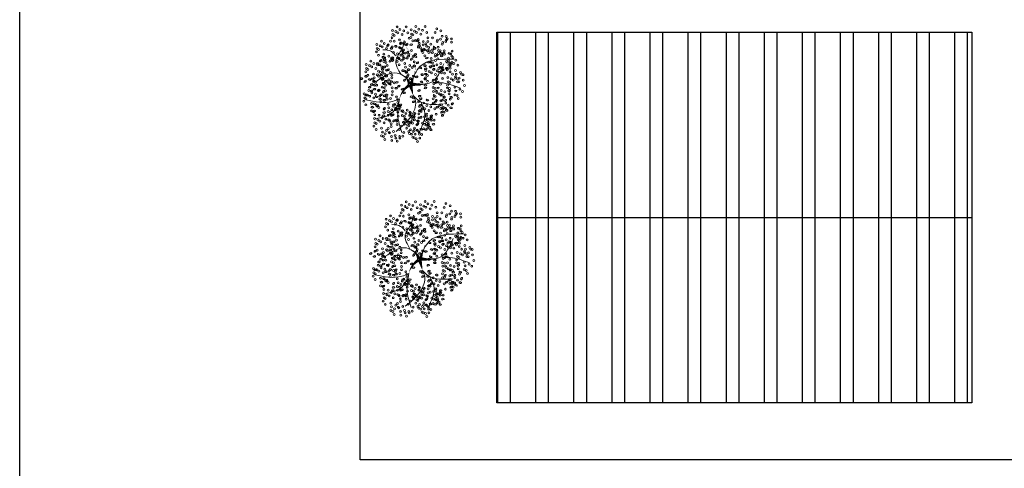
# Model space of a CAD drawing. Header units: millimetres. Extents: x 215 to 2570, y 414 to 504.
# Tile 2 of 15: x 2256 to 2279, y 450 to 460. Entities that reach past the tile are written whole.
import ezdxf

# ---------------------------------------------------------------- set-up
doc = ezdxf.new("R2010")
doc.units = ezdxf.units.MM
doc.linetypes.add('ACAD_ISO04W100', pattern=[30, 24, -3, 0, -3])
doc.layers.add('01 - Vegetación', color=3, linetype='Continuous', lineweight=0)
doc.layers.add('Cotas', color=3, linetype='Continuous')
doc.layers.add('PAREDE', color=6, linetype='Continuous')

# ---------------------------------------------------------------- blocks, each defined once
blk = doc.blocks.new('17')
at = {"layer": '01 - Vegetación'}
for points in [[(4495.84, 1680.23, 1.33, 0.0221, 0.199177), (4489.97, 1684.48, 0.0221, 0.0221, 1.224983)], [(4496.02, 1680.23, 1.33, 0.0221, 0.286986), (4500.47, 1683.82, 0.0221, 0.0221, -1.494927)], [(4496.02, 1679.76, 1.77, 0.0221, 0), (4491.39, 1678.53, 0.0221, 0.0221, 0)], [(4496.02, 1679.66, 1.77, 0.0221, 0), (4500.28, 1678.15, 0.0221, 0.0221, 0)], [(4496.4, 1679.85, 1.77, 0.0221, 0.074947), (4496.4, 1672.95, 0.0221, 0.0221, 0.762797)], [(4497.07, 1679.43, 0.133, 0.0221, 0.381476), (4512.91, 1682.47, 0.0221, 0.0221, -1.841687)]]:
    blk.add_lwpolyline(points, format="xyseb", dxfattribs=at)
for points in [[(4490, 1684.47), (4488.83, 1687.51), (4489.5, 1699.09)], [(4487.73, 1684.98), (4483.44, 1688.25), (4481.42, 1694.81)], [(4497.83, 1680.19), (4501.11, 1685.48), (4497.33, 1694.81)], [(4508.5, 1685.98), (4510.45, 1688), (4511.21, 1691.78)], [(4490, 1684.47), (4482.94, 1685.23), (4475.36, 1683.47)], [(4491.39, 1678.53), (4489.02, 1677.58), (4485.46, 1677.92), (4475.87, 1685.99)], [(4500.47, 1683.82), (4506.92, 1685.99), (4511.46, 1683.47), (4515.25, 1682.46)], [(4488.74, 1675.4), (4484.7, 1673.64), (4475.11, 1676.16)], [(4491.39, 1678.53), (4489, 1675.9), (4487.73, 1665.57)], [(4496.57, 1678.43), (4497.07, 1670.86), (4505.15, 1665.32)], [(4497.07, 1679.43), (4503.89, 1675.65), (4507.17, 1660.78)], [(4497.07, 1670.11), (4496.82, 1665.57), (4494.55, 1658.01)]]:
    blk.add_spline(points, degree=3, dxfattribs=at)
blk = doc.blocks.new('16')
at = {"layer": '01 - Vegetación'}
h = blk.add_hatch(color=40, dxfattribs=at)
h.set_gradient(color1=(255, 191, 0), color2=(223, 255, 127), rotation=180, centered=1, tint=1, name='INVSPHERICAL')
edge = h.paths.add_edge_path()
edge.add_ellipse((4538.847, 1678.642), major_axis=(-0.0033, 0.0777), ratio=0.578492, start_angle=0, end_angle=360, ccw=False)
edge = h.paths.add_edge_path()
edge.add_ellipse((4538.961, 1678.487), major_axis=(-0.0349, 0.0695), ratio=0.578492, start_angle=0, end_angle=360, ccw=False)
edge = h.paths.add_edge_path()
edge.add_ellipse((4538.69, 1678.926), major_axis=(-0.0594, 0.0503), ratio=0.578492, start_angle=0, end_angle=360, ccw=False)
edge = h.paths.add_edge_path()
edge.add_ellipse((4538.676, 1678.266), major_axis=(-0.0033, 0.0777), ratio=0.578492, start_angle=0, end_angle=360, ccw=False)
edge = h.paths.add_edge_path()
edge.add_ellipse((4541.23, 1679.281), major_axis=(0.0274, 0.0728), ratio=0.578492, start_angle=0, end_angle=360, ccw=False)
edge = h.paths.add_edge_path()
edge.add_ellipse((4540.829, 1679.36), major_axis=(-0.0349, 0.0695), ratio=0.578492, start_angle=0, end_angle=360, ccw=False)
edge = h.paths.add_edge_path()
edge.add_ellipse((4541.174, 1679.607), major_axis=(-0.0349, 0.0695), ratio=0.578492, start_angle=0, end_angle=360, ccw=False)
edge = h.paths.add_edge_path()
edge.add_ellipse((4541.072, 1679.421), major_axis=(0.0274, 0.0728), ratio=0.578492, start_angle=0, end_angle=360, ccw=False)
edge = h.paths.add_edge_path()
edge.add_ellipse((4540.113, 1679.632), major_axis=(-0.0349, 0.0695), ratio=0.578492, start_angle=0, end_angle=360, ccw=False)
edge = h.paths.add_edge_path()
edge.add_ellipse((4540.279, 1679.843), major_axis=(-0.0349, 0.0695), ratio=0.578492, start_angle=0, end_angle=360, ccw=False)
edge = h.paths.add_edge_path()
edge.add_ellipse((4540.165, 1679.999), major_axis=(-0.0033, 0.0777), ratio=0.578492, start_angle=0, end_angle=360, ccw=False)
edge = h.paths.add_edge_path()
edge.add_ellipse((4540.499, 1679.956), major_axis=(-0.0033, 0.0777), ratio=0.578492, start_angle=0, end_angle=360, ccw=False)
edge = h.paths.add_edge_path()
edge.add_ellipse((4540.629, 1679.513), major_axis=(-0.0594, 0.0503), ratio=0.578492, start_angle=0, end_angle=360, ccw=False)
edge = h.paths.add_edge_path()
edge.add_ellipse((4540.551, 1680.278), major_axis=(0.0274, 0.0728), ratio=0.578492, start_angle=0, end_angle=360, ccw=False)
edge = h.paths.add_edge_path()
edge.add_ellipse((4539.201, 1679.744), major_axis=(-0.0033, 0.0777), ratio=0.578492, start_angle=0, end_angle=360, ccw=False)
edge = h.paths.add_edge_path()
edge.add_ellipse((4539.14, 1679.893), major_axis=(0.0274, 0.0728), ratio=0.578492, start_angle=0, end_angle=360, ccw=False)
edge = h.paths.add_edge_path()
edge.add_ellipse((4539.208, 1680.126), major_axis=(-0.0033, 0.0777), ratio=0.578492, start_angle=0, end_angle=360, ccw=False)
edge = h.paths.add_edge_path()
edge.add_ellipse((4538.979, 1680.681), major_axis=(-0.0594, 0.0503), ratio=0.578492, start_angle=0, end_angle=360, ccw=False)
edge = h.paths.add_edge_path()
edge.add_ellipse((4538.577, 1680.728), major_axis=(-0.0033, 0.0777), ratio=0.578492, start_angle=0, end_angle=360, ccw=False)
edge = h.paths.add_edge_path()
edge.add_ellipse((4538.926, 1680.033), major_axis=(0.0274, 0.0728), ratio=0.578492, start_angle=0, end_angle=360, ccw=False)
edge = h.paths.add_edge_path()
edge.add_ellipse((4538.95, 1679.842), major_axis=(0.0274, 0.0728), ratio=0.578492, start_angle=0, end_angle=360, ccw=False)
edge = h.paths.add_edge_path()
edge.add_ellipse((4538.621, 1680.191), major_axis=(-0.0349, 0.0695), ratio=0.578492, start_angle=0, end_angle=360, ccw=False)
edge = h.paths.add_edge_path()
edge.add_ellipse((4538.328, 1680.411), major_axis=(0.0274, 0.0728), ratio=0.578492, start_angle=0, end_angle=360, ccw=False)
edge = h.paths.add_edge_path()
edge.add_ellipse((4538.283, 1680.138), major_axis=(-0.0594, 0.0503), ratio=0.578492, start_angle=0, end_angle=360, ccw=False)
edge = h.paths.add_edge_path()
edge.add_ellipse((4538.32, 1679.993), major_axis=(-0.0594, 0.0503), ratio=0.578492, start_angle=0, end_angle=360, ccw=False)
edge = h.paths.add_edge_path()
edge.add_ellipse((4538.755, 1680.687), major_axis=(-0.0033, 0.0777), ratio=0.578492, start_angle=0, end_angle=360, ccw=False)
edge = h.paths.add_edge_path()
edge.add_ellipse((4538.834, 1681.261), major_axis=(-0.0349, 0.0695), ratio=0.578492, start_angle=0, end_angle=360, ccw=False)
edge = h.paths.add_edge_path()
edge.add_ellipse((4539.054, 1681.374), major_axis=(-0.0033, 0.0777), ratio=0.578492, start_angle=0, end_angle=360, ccw=False)
edge = h.paths.add_edge_path()
edge.add_ellipse((4539.147, 1681.076), major_axis=(-0.0594, 0.0503), ratio=0.578492, start_angle=0, end_angle=360, ccw=False)
edge = h.paths.add_edge_path()
edge.add_ellipse((4539.52, 1680.541), major_axis=(-0.0033, 0.0777), ratio=0.578492, start_angle=0, end_angle=360, ccw=False)
edge = h.paths.add_edge_path()
edge.add_ellipse((4539.459, 1680.689), major_axis=(0.0274, 0.0728), ratio=0.578492, start_angle=0, end_angle=360, ccw=False)
edge = h.paths.add_edge_path()
edge.add_ellipse((4539.527, 1680.923), major_axis=(-0.0033, 0.0777), ratio=0.578492, start_angle=0, end_angle=360, ccw=False)
edge = h.paths.add_edge_path()
edge.add_ellipse((4539.265, 1681.244), major_axis=(0.0274, 0.0728), ratio=0.578492, start_angle=0, end_angle=360, ccw=False)
edge = h.paths.add_edge_path()
edge.add_ellipse((4539.188, 1677.478), major_axis=(-0.0594, 0.0503), ratio=0.578492, start_angle=0, end_angle=360, ccw=False)
edge = h.paths.add_edge_path()
edge.add_ellipse((4539.473, 1678.19), major_axis=(0.0274, 0.0728), ratio=0.578492, start_angle=0, end_angle=360, ccw=False)
edge = h.paths.add_edge_path()
edge.add_ellipse((4540.696, 1678.325), major_axis=(0.0274, 0.0728), ratio=0.578492, start_angle=0, end_angle=360, ccw=False)
edge = h.paths.add_edge_path()
edge.add_ellipse((4540.33, 1678.305), major_axis=(-0.0033, 0.0777), ratio=0.578492, start_angle=0, end_angle=360, ccw=False)
edge = h.paths.add_edge_path()
edge.add_ellipse((4540.174, 1678.307), major_axis=(-0.0033, 0.0777), ratio=0.578492, start_angle=0, end_angle=360, ccw=False)
edge = h.paths.add_edge_path()
edge.add_ellipse((4540.488, 1677.717), major_axis=(-0.0594, 0.0503), ratio=0.578492, start_angle=0, end_angle=360, ccw=False)
edge = h.paths.add_edge_path()
edge.add_ellipse((4540.676, 1677.675), major_axis=(-0.0594, 0.0503), ratio=0.578492, start_angle=0, end_angle=360, ccw=False)
edge = h.paths.add_edge_path()
edge.add_ellipse((4539.469, 1677.341), major_axis=(-0.0033, 0.0777), ratio=0.578492, start_angle=0, end_angle=360, ccw=False)
edge = h.paths.add_edge_path()
edge.add_ellipse((4539.773, 1677.406), major_axis=(-0.0594, 0.0503), ratio=0.578492, start_angle=0, end_angle=360, ccw=False)
edge = h.paths.add_edge_path()
edge.add_ellipse((4539.631, 1677.23), major_axis=(-0.0349, 0.0695), ratio=0.578492, start_angle=0, end_angle=360, ccw=False)
edge = h.paths.add_edge_path()
edge.add_ellipse((4539.445, 1677.695), major_axis=(-0.0594, 0.0503), ratio=0.578492, start_angle=0, end_angle=360, ccw=False)
edge = h.paths.add_edge_path()
edge.add_ellipse((4542.676, 1679.136), major_axis=(-0.0033, 0.0777), ratio=0.578492, start_angle=0, end_angle=360, ccw=False)
edge = h.paths.add_edge_path()
edge.add_ellipse((4542.661, 1679.428), major_axis=(-0.0033, 0.0777), ratio=0.578492, start_angle=0, end_angle=360, ccw=False)
edge = h.paths.add_edge_path()
edge.add_ellipse((4542.742, 1679.554), major_axis=(-0.0033, 0.0777), ratio=0.578492, start_angle=0, end_angle=360, ccw=False)
edge = h.paths.add_edge_path()
edge.add_ellipse((4542.776, 1679.728), major_axis=(-0.0349, 0.0695), ratio=0.578492, start_angle=0, end_angle=360, ccw=False)
edge = h.paths.add_edge_path()
edge.add_ellipse((4542.477, 1679.745), major_axis=(0.0274, 0.0728), ratio=0.578492, start_angle=0, end_angle=360, ccw=False)
edge = h.paths.add_edge_path()
edge.add_ellipse((4542.578, 1680.02), major_axis=(0.0274, 0.0728), ratio=0.578492, start_angle=0, end_angle=360, ccw=False)
edge = h.paths.add_edge_path()
edge.add_ellipse((4542.466, 1680.268), major_axis=(-0.0349, 0.0695), ratio=0.578492, start_angle=0, end_angle=360, ccw=False)
edge = h.paths.add_edge_path()
edge.add_ellipse((4542.632, 1680.479), major_axis=(-0.0349, 0.0695), ratio=0.578492, start_angle=0, end_angle=360, ccw=False)
edge = h.paths.add_edge_path()
edge.add_ellipse((4542.359, 1679.577), major_axis=(-0.0594, 0.0503), ratio=0.578492, start_angle=0, end_angle=360, ccw=False)
edge = h.paths.add_edge_path()
edge.add_ellipse((4542.171, 1679.619), major_axis=(-0.0594, 0.0503), ratio=0.578492, start_angle=0, end_angle=360, ccw=False)
edge = h.paths.add_edge_path()
edge.add_ellipse((4542.246, 1679.328), major_axis=(-0.0594, 0.0503), ratio=0.578492, start_angle=0, end_angle=360, ccw=False)
edge = h.paths.add_edge_path()
edge.add_ellipse((4542.369, 1678.498), major_axis=(0.0274, 0.0728), ratio=0.578492, start_angle=0, end_angle=360, ccw=False)
edge = h.paths.add_edge_path()
edge.add_ellipse((4542.902, 1678.749), major_axis=(-0.0349, 0.0695), ratio=0.578492, start_angle=0, end_angle=360, ccw=False)
edge = h.paths.add_edge_path()
edge.add_ellipse((4542.925, 1678.897), major_axis=(-0.0349, 0.0695), ratio=0.578492, start_angle=0, end_angle=360, ccw=False)
edge = h.paths.add_edge_path()
edge.add_ellipse((4542.628, 1678.671), major_axis=(-0.0033, 0.0777), ratio=0.578492, start_angle=0, end_angle=360, ccw=False)
edge = h.paths.add_edge_path()
edge.add_ellipse((4542.11, 1678.896), major_axis=(-0.0349, 0.0695), ratio=0.578492, start_angle=0, end_angle=360, ccw=False)
edge = h.paths.add_edge_path()
edge.add_ellipse((4542.34, 1678.18), major_axis=(-0.0349, 0.0695), ratio=0.578492, start_angle=0, end_angle=360, ccw=False)
edge = h.paths.add_edge_path()
edge.add_ellipse((4538.137, 1679.191), major_axis=(-0.0349, 0.0695), ratio=0.578492, start_angle=0, end_angle=360, ccw=False)
edge = h.paths.add_edge_path()
edge.add_ellipse((4538.099, 1678.758), major_axis=(-0.0594, 0.0503), ratio=0.578492, start_angle=0, end_angle=360, ccw=False)
edge = h.paths.add_edge_path()
edge.add_ellipse((4537.796, 1678.552), major_axis=(0.0274, 0.0728), ratio=0.578492, start_angle=0, end_angle=360, ccw=False)
edge = h.paths.add_edge_path()
edge.add_ellipse((4537.776, 1678.277), major_axis=(-0.0033, 0.0777), ratio=0.578492, start_angle=0, end_angle=360, ccw=False)
edge = h.paths.add_edge_path()
edge.add_ellipse((4539.181, 1678.6), major_axis=(-0.0033, 0.0777), ratio=0.578492, start_angle=0, end_angle=360, ccw=False)
edge = h.paths.add_edge_path()
edge.add_ellipse((4538.502, 1678.968), major_axis=(-0.0594, 0.0503), ratio=0.578492, start_angle=0, end_angle=360, ccw=False)
edge = h.paths.add_edge_path()
edge.add_ellipse((4538.615, 1679.216), major_axis=(-0.0594, 0.0503), ratio=0.578492, start_angle=0, end_angle=360, ccw=False)
edge = h.paths.add_edge_path()
edge.add_ellipse((4538.188, 1679.557), major_axis=(-0.0033, 0.0777), ratio=0.578492, start_angle=0, end_angle=360, ccw=False)
edge = h.paths.add_edge_path()
edge.add_ellipse((4538.203, 1679.265), major_axis=(-0.0033, 0.0777), ratio=0.578492, start_angle=0, end_angle=360, ccw=False)
edge = h.paths.add_edge_path()
edge.add_ellipse((4538.285, 1679.391), major_axis=(-0.0033, 0.0777), ratio=0.578492, start_angle=0, end_angle=360, ccw=False)
edge = h.paths.add_edge_path()
edge.add_ellipse((4538.856, 1679.647), major_axis=(-0.0349, 0.0695), ratio=0.578492, start_angle=0, end_angle=360, ccw=False)
edge = h.paths.add_edge_path()
edge.add_ellipse((4538.272, 1678.751), major_axis=(0.0274, 0.0728), ratio=0.578492, start_angle=0, end_angle=360, ccw=False)
edge = h.paths.add_edge_path()
edge.add_ellipse((4540.863, 1678.985), major_axis=(0.0274, 0.0728), ratio=0.578492, start_angle=0, end_angle=360, ccw=False)
edge = h.paths.add_edge_path()
edge.add_ellipse((4540.823, 1678.811), major_axis=(-0.0349, 0.0695), ratio=0.578492, start_angle=0, end_angle=360, ccw=False)
edge = h.paths.add_edge_path()
edge.add_ellipse((4541.446, 1678.949), major_axis=(-0.0349, 0.0695), ratio=0.578492, start_angle=0, end_angle=360, ccw=False)
edge = h.paths.add_edge_path()
edge.add_ellipse((4540.434, 1680.393), major_axis=(-0.0033, 0.0777), ratio=0.578492, start_angle=0, end_angle=360, ccw=False)
edge = h.paths.add_edge_path()
edge.add_ellipse((4540.419, 1680.685), major_axis=(-0.0033, 0.0777), ratio=0.578492, start_angle=0, end_angle=360, ccw=False)
edge = h.paths.add_edge_path()
edge.add_ellipse((4539.773, 1680.547), major_axis=(-0.0349, 0.0695), ratio=0.578492, start_angle=0, end_angle=360, ccw=False)
edge = h.paths.add_edge_path()
edge.add_ellipse((4539.782, 1680.87), major_axis=(-0.0349, 0.0695), ratio=0.578492, start_angle=0, end_angle=360, ccw=False)
edge = h.paths.add_edge_path()
edge.add_ellipse((4539.668, 1681.126), major_axis=(0.0274, 0.0728), ratio=0.578492, start_angle=0, end_angle=360, ccw=False)
edge = h.paths.add_edge_path()
edge.add_ellipse((4540.336, 1681.276), major_axis=(0.0274, 0.0728), ratio=0.578492, start_angle=0, end_angle=360, ccw=False)
edge = h.paths.add_edge_path()
edge.add_ellipse((4540.381, 1681.413), major_axis=(-0.0349, 0.0695), ratio=0.578492, start_angle=0, end_angle=360, ccw=False)
edge = h.paths.add_edge_path()
edge.add_ellipse((4540.225, 1681.525), major_axis=(-0.0349, 0.0695), ratio=0.578492, start_angle=0, end_angle=360, ccw=False)
edge = h.paths.add_edge_path()
edge.add_ellipse((4540.009, 1681.424), major_axis=(-0.0033, 0.0777), ratio=0.578492, start_angle=0, end_angle=360, ccw=False)
edge = h.paths.add_edge_path()
edge.add_ellipse((4540.106, 1681.258), major_axis=(-0.0033, 0.0777), ratio=0.578492, start_angle=0, end_angle=360, ccw=False)
edge = h.paths.add_edge_path()
edge.add_ellipse((4540.036, 1680.989), major_axis=(-0.0594, 0.0503), ratio=0.578492, start_angle=0, end_angle=360, ccw=False)
edge = h.paths.add_edge_path()
edge.add_ellipse((4539.967, 1680.73), major_axis=(-0.0594, 0.0503), ratio=0.578492, start_angle=0, end_angle=360, ccw=False)
edge = h.paths.add_edge_path()
edge.add_ellipse((4541.92, 1680.217), major_axis=(-0.0033, 0.0777), ratio=0.578492, start_angle=0, end_angle=360, ccw=False)
edge = h.paths.add_edge_path()
edge.add_ellipse((4541.222, 1680.466), major_axis=(-0.0349, 0.0695), ratio=0.578492, start_angle=0, end_angle=360, ccw=False)
edge = h.paths.add_edge_path()
edge.add_ellipse((4541.387, 1680.676), major_axis=(-0.0349, 0.0695), ratio=0.578492, start_angle=0, end_angle=360, ccw=False)
edge = h.paths.add_edge_path()
edge.add_ellipse((4541.251, 1680.784), major_axis=(0.0274, 0.0728), ratio=0.578492, start_angle=0, end_angle=360, ccw=False)
edge = h.paths.add_edge_path()
edge.add_ellipse((4541.818, 1680.659), major_axis=(0.0274, 0.0728), ratio=0.578492, start_angle=0, end_angle=360, ccw=False)
edge = h.paths.add_edge_path()
edge.add_ellipse((4541.942, 1680.743), major_axis=(0.0274, 0.0728), ratio=0.578492, start_angle=0, end_angle=360, ccw=False)
edge = h.paths.add_edge_path()
edge.add_ellipse((4541.762, 1680.886), major_axis=(-0.0349, 0.0695), ratio=0.578492, start_angle=0, end_angle=360, ccw=False)
edge = h.paths.add_edge_path()
edge.add_ellipse((4541.592, 1681.082), major_axis=(-0.0033, 0.0777), ratio=0.578492, start_angle=0, end_angle=360, ccw=False)
edge = h.paths.add_edge_path()
edge.add_ellipse((4541.511, 1680.956), major_axis=(-0.0033, 0.0777), ratio=0.578492, start_angle=0, end_angle=360, ccw=False)
edge = h.paths.add_edge_path()
edge.add_ellipse((4541.775, 1680.201), major_axis=(-0.0594, 0.0503), ratio=0.578492, start_angle=0, end_angle=360, ccw=False)
edge = h.paths.add_edge_path()
edge.add_ellipse((4541.737, 1680.346), major_axis=(-0.0594, 0.0503), ratio=0.578492, start_angle=0, end_angle=360, ccw=False)
edge = h.paths.add_edge_path()
edge.add_ellipse((4541.843, 1679.118), major_axis=(-0.0594, 0.0503), ratio=0.578492, start_angle=0, end_angle=360, ccw=False)
edge = h.paths.add_edge_path()
edge.add_ellipse((4541.881, 1679.551), major_axis=(-0.0349, 0.0695), ratio=0.578492, start_angle=0, end_angle=360, ccw=False)
edge = h.paths.add_edge_path()
edge.add_ellipse((4542.015, 1679.29), major_axis=(-0.0349, 0.0695), ratio=0.578492, start_angle=0, end_angle=360, ccw=False)
edge = h.paths.add_edge_path()
edge.add_ellipse((4541.91, 1679.869), major_axis=(0.0274, 0.0728), ratio=0.578492, start_angle=0, end_angle=360, ccw=False)
edge = h.paths.add_edge_path()
edge.add_ellipse((4541.769, 1679.666), major_axis=(-0.0033, 0.0777), ratio=0.578492, start_angle=0, end_angle=360, ccw=False)
edge = h.paths.add_edge_path()
edge.add_ellipse((4539.676, 1679.115), major_axis=(-0.0033, 0.0777), ratio=0.578492, start_angle=0, end_angle=360, ccw=False)
edge = h.paths.add_edge_path()
edge.add_ellipse((4539.594, 1678.989), major_axis=(-0.0033, 0.0777), ratio=0.578492, start_angle=0, end_angle=360, ccw=False)
edge = h.paths.add_edge_path()
edge.add_ellipse((4539.898, 1679.531), major_axis=(-0.0033, 0.0777), ratio=0.578492, start_angle=0, end_angle=360, ccw=False)
edge = h.paths.add_edge_path()
edge.add_ellipse((4539.697, 1678.641), major_axis=(-0.0349, 0.0695), ratio=0.578492, start_angle=0, end_angle=360, ccw=False)
edge = h.paths.add_edge_path()
edge.add_ellipse((4539.398, 1678.691), major_axis=(-0.0349, 0.0695), ratio=0.578492, start_angle=0, end_angle=360, ccw=False)
edge = h.paths.add_edge_path()
edge.add_ellipse((4539.555, 1678.579), major_axis=(-0.0349, 0.0695), ratio=0.578492, start_angle=0, end_angle=360, ccw=False)
edge = h.paths.add_edge_path()
edge.add_ellipse((4540.714, 1679.167), major_axis=(0.0274, 0.0728), ratio=0.578492, start_angle=0, end_angle=360, ccw=False)
edge = h.paths.add_edge_path()
edge.add_ellipse((4540.549, 1681.79), major_axis=(-0.0349, 0.0695), ratio=0.578492, start_angle=0, end_angle=360, ccw=False)
edge = h.paths.add_edge_path()
edge.add_ellipse((4540.715, 1682.001), major_axis=(-0.0349, 0.0695), ratio=0.578492, start_angle=0, end_angle=360, ccw=False)
edge = h.paths.add_edge_path()
edge.add_ellipse((4540.848, 1681.741), major_axis=(-0.0349, 0.0695), ratio=0.578492, start_angle=0, end_angle=360, ccw=False)
edge = h.paths.add_edge_path()
edge.add_ellipse((4540.661, 1681.542), major_axis=(0.0274, 0.0728), ratio=0.578492, start_angle=0, end_angle=360, ccw=False)
edge = h.paths.add_edge_path()
edge.add_ellipse((4540.684, 1681.351), major_axis=(0.0274, 0.0728), ratio=0.578492, start_angle=0, end_angle=360, ccw=False)
edge = h.paths.add_edge_path()
edge.add_ellipse((4540.56, 1681.267), major_axis=(0.0274, 0.0728), ratio=0.578492, start_angle=0, end_angle=360, ccw=False)
edge = h.paths.add_edge_path()
edge.add_ellipse((4540.528, 1678.539), major_axis=(0.0274, 0.0728), ratio=0.578492, start_angle=0, end_angle=360, ccw=False)
edge = h.paths.add_edge_path()
edge.add_ellipse((4540.38, 1678.647), major_axis=(0.0274, 0.0728), ratio=0.578492, start_angle=0, end_angle=360, ccw=False)
edge = h.paths.add_edge_path()
edge.add_ellipse((4540.034, 1678.678), major_axis=(-0.0349, 0.0695), ratio=0.578492, start_angle=0, end_angle=360, ccw=False)
edge = h.paths.add_edge_path()
edge.add_ellipse((4540.944, 1678.493), major_axis=(0.0274, 0.0728), ratio=0.578492, start_angle=0, end_angle=360, ccw=False)
edge = h.paths.add_edge_path()
edge.add_ellipse((4541.625, 1678.77), major_axis=(-0.0349, 0.0695), ratio=0.578492, start_angle=0, end_angle=360, ccw=False)
edge = h.paths.add_edge_path()
edge.add_ellipse((4541.994, 1678.887), major_axis=(0.0274, 0.0728), ratio=0.578492, start_angle=0, end_angle=360, ccw=False)
edge = h.paths.add_edge_path()
edge.add_ellipse((4541.336, 1678.598), major_axis=(0.0274, 0.0728), ratio=0.578492, start_angle=0, end_angle=360, ccw=False)
edge = h.paths.add_edge_path()
edge.add_ellipse((4539.381, 1678.993), major_axis=(-0.0349, 0.0695), ratio=0.578492, start_angle=0, end_angle=360, ccw=False)
edge = h.paths.add_edge_path()
edge.add_ellipse((4540.938, 1681.079), major_axis=(-0.0033, 0.0777), ratio=0.578492, start_angle=0, end_angle=360, ccw=False)
edge = h.paths.add_edge_path()
edge.add_ellipse((4540.699, 1680.759), major_axis=(-0.0594, 0.0503), ratio=0.578492, start_angle=0, end_angle=360, ccw=False)
edge = h.paths.add_edge_path()
edge.add_ellipse((4540.908, 1680.857), major_axis=(-0.0349, 0.0695), ratio=0.578492, start_angle=0, end_angle=360, ccw=False)
edge = h.paths.add_edge_path()
edge.add_ellipse((4540.863, 1680.561), major_axis=(-0.0349, 0.0695), ratio=0.578492, start_angle=0, end_angle=360, ccw=False)
edge = h.paths.add_edge_path()
edge.add_ellipse((4540.564, 1680.61), major_axis=(-0.0349, 0.0695), ratio=0.578492, start_angle=0, end_angle=360, ccw=False)
edge = h.paths.add_edge_path()
edge.add_ellipse((4539.771, 1681.729), major_axis=(-0.0349, 0.0695), ratio=0.578492, start_angle=0, end_angle=360, ccw=False)
edge = h.paths.add_edge_path()
edge.add_ellipse((4540.968, 1678.302), major_axis=(0.0274, 0.0728), ratio=0.578492, start_angle=0, end_angle=360, ccw=False)
edge = h.paths.add_edge_path()
edge.add_ellipse((4541.908, 1678.227), major_axis=(-0.0033, 0.0777), ratio=0.578492, start_angle=0, end_angle=360, ccw=False)
edge = h.paths.add_edge_path()
edge.add_ellipse((4541.283, 1678.297), major_axis=(-0.0349, 0.0695), ratio=0.578492, start_angle=0, end_angle=360, ccw=False)
edge = h.paths.add_edge_path()
edge.add_ellipse((4541.463, 1678.333), major_axis=(-0.0349, 0.0695), ratio=0.578492, start_angle=0, end_angle=360, ccw=False)
edge = h.paths.add_edge_path()
edge.add_ellipse((4538.021, 1678.159), major_axis=(0.0274, 0.0728), ratio=0.578492, start_angle=0, end_angle=360, ccw=False)
edge = h.paths.add_edge_path()
edge.add_ellipse((4537.772, 1677.992), major_axis=(0.0274, 0.0728), ratio=0.578492, start_angle=0, end_angle=360, ccw=False)
edge = h.paths.add_edge_path()
edge.add_ellipse((4538.082, 1677.841), major_axis=(-0.0033, 0.0777), ratio=0.578492, start_angle=0, end_angle=360, ccw=False)
edge = h.paths.add_edge_path()
edge.add_ellipse((4538.572, 1677.966), major_axis=(-0.0349, 0.0695), ratio=0.578492, start_angle=0, end_angle=360, ccw=False)
edge = h.paths.add_edge_path()
edge.add_ellipse((4538.311, 1677.99), major_axis=(0.0274, 0.0728), ratio=0.578492, start_angle=0, end_angle=360, ccw=False)
edge = h.paths.add_edge_path()
edge.add_ellipse((4538.394, 1678.174), major_axis=(0.0274, 0.0728), ratio=0.578492, start_angle=0, end_angle=360, ccw=False)
edge = h.paths.add_edge_path()
edge.add_ellipse((4538.776, 1677.355), major_axis=(-0.0349, 0.0695), ratio=0.578492, start_angle=0, end_angle=360, ccw=False)
edge = h.paths.add_edge_path()
edge.add_ellipse((4538.597, 1677.319), major_axis=(-0.0349, 0.0695), ratio=0.578492, start_angle=0, end_angle=360, ccw=False)
edge = h.paths.add_edge_path()
edge.add_ellipse((4539.063, 1677.621), major_axis=(-0.0349, 0.0695), ratio=0.578492, start_angle=0, end_angle=360, ccw=False)
edge = h.paths.add_edge_path()
edge.add_ellipse((4539.033, 1676.828), major_axis=(0.0274, 0.0728), ratio=0.578492, start_angle=0, end_angle=360, ccw=False)
edge = h.paths.add_edge_path()
edge.add_ellipse((4539.009, 1677.162), major_axis=(0.0274, 0.0728), ratio=0.578492, start_angle=0, end_angle=360, ccw=False)
edge = h.paths.add_edge_path()
edge.add_ellipse((4538.885, 1677.078), major_axis=(0.0274, 0.0728), ratio=0.578492, start_angle=0, end_angle=360, ccw=False)
edge = h.paths.add_edge_path()
edge.add_ellipse((4539.054, 1677.298), major_axis=(-0.0349, 0.0695), ratio=0.578492, start_angle=0, end_angle=360, ccw=False)
edge = h.paths.add_edge_path()
edge.add_ellipse((4542.221, 1677.913), major_axis=(-0.0033, 0.0777), ratio=0.578492, start_angle=0, end_angle=360, ccw=False)
edge = h.paths.add_edge_path()
edge.add_ellipse((4542.451, 1677.771), major_axis=(-0.0349, 0.0695), ratio=0.578492, start_angle=0, end_angle=360, ccw=False)
edge = h.paths.add_edge_path()
edge.add_ellipse((4541.18, 1677.355), major_axis=(-0.0349, 0.0695), ratio=0.578492, start_angle=0, end_angle=360, ccw=False)
edge = h.paths.add_edge_path()
edge.add_ellipse((4541.671, 1678.102), major_axis=(-0.0033, 0.0777), ratio=0.578492, start_angle=0, end_angle=360, ccw=False)
edge = h.paths.add_edge_path()
edge.add_ellipse((4541.411, 1678.017), major_axis=(-0.0033, 0.0777), ratio=0.578492, start_angle=0, end_angle=360, ccw=False)
edge = h.paths.add_edge_path()
edge.add_ellipse((4542.075, 1677.637), major_axis=(-0.0594, 0.0503), ratio=0.578492, start_angle=0, end_angle=360, ccw=False)
edge = h.paths.add_edge_path()
edge.add_ellipse((4541.252, 1677.826), major_axis=(-0.0349, 0.0695), ratio=0.578492, start_angle=0, end_angle=360, ccw=False)
edge = h.paths.add_edge_path()
edge.add_ellipse((4541.596, 1676.853), major_axis=(-0.0033, 0.0777), ratio=0.578492, start_angle=0, end_angle=360, ccw=False)
edge = h.paths.add_edge_path()
edge.add_ellipse((4541.655, 1677.018), major_axis=(-0.0033, 0.0777), ratio=0.578492, start_angle=0, end_angle=360, ccw=False)
edge = h.paths.add_edge_path()
edge.add_ellipse((4542.033, 1677.371), major_axis=(-0.0349, 0.0695), ratio=0.578492, start_angle=0, end_angle=360, ccw=False)
edge = h.paths.add_edge_path()
edge.add_ellipse((4542.19, 1677.259), major_axis=(-0.0349, 0.0695), ratio=0.578492, start_angle=0, end_angle=360, ccw=False)
edge = h.paths.add_edge_path()
edge.add_ellipse((4542.168, 1676.931), major_axis=(0.0274, 0.0728), ratio=0.578492, start_angle=0, end_angle=360, ccw=False)
edge = h.paths.add_edge_path()
edge.add_ellipse((4542.176, 1677.433), major_axis=(-0.0349, 0.0695), ratio=0.578492, start_angle=0, end_angle=360, ccw=False)
edge = h.paths.add_edge_path()
edge.add_ellipse((4541.313, 1677.094), major_axis=(-0.0349, 0.0695), ratio=0.578492, start_angle=0, end_angle=360, ccw=False)
edge = h.paths.add_edge_path()
edge.add_ellipse((4541.359, 1677.391), major_axis=(-0.0349, 0.0695), ratio=0.578492, start_angle=0, end_angle=360, ccw=False)
edge = h.paths.add_edge_path()
edge.add_ellipse((4540.019, 1676.943), major_axis=(-0.0349, 0.0695), ratio=0.578492, start_angle=0, end_angle=360, ccw=False)
edge = h.paths.add_edge_path()
edge.add_ellipse((4539.641, 1676.826), major_axis=(0.0274, 0.0728), ratio=0.578492, start_angle=0, end_angle=360, ccw=False)
edge = h.paths.add_edge_path()
edge.add_ellipse((4539.262, 1676.754), major_axis=(-0.0594, 0.0503), ratio=0.578492, start_angle=0, end_angle=360, ccw=False)
edge = h.paths.add_edge_path()
edge.add_ellipse((4539.45, 1677.146), major_axis=(-0.0594, 0.0503), ratio=0.578492, start_angle=0, end_angle=360, ccw=False)
at = {"layer": '01 - Vegetación', "extrusion": (0, 0, -1)}
for centre, major_axis in [((4540.549, 1681.79), (-0.0349, 0.0695)), ((4540.715, 1682.001), (-0.0349, 0.0695)), ((4538.834, 1681.261), (-0.0349, 0.0695)), ((4539.054, 1681.374), (-0.0033, 0.0777)), ((4539.771, 1681.729), (-0.0349, 0.0695)), ((4540.009, 1681.424), (-0.0033, 0.0777)), ((4540.106, 1681.258), (-0.0033, 0.0777)), ((4540.225, 1681.525), (-0.0349, 0.0695)), ((4540.381, 1681.413), (-0.0349, 0.0695)), ((4540.848, 1681.741), (-0.0349, 0.0695)), ((4538.577, 1680.728), (-0.0033, 0.0777)), ((4538.755, 1680.687), (-0.0033, 0.0777)), ((4539.527, 1680.923), (-0.0033, 0.0777)), ((4539.782, 1680.87), (-0.0349, 0.0695)), ((4540.419, 1680.685), (-0.0033, 0.0777)), ((4540.908, 1680.857), (-0.0349, 0.0695)), ((4540.938, 1681.079), (-0.0033, 0.0777)), ((4541.387, 1680.676), (-0.0349, 0.0695)), ((4541.511, 1680.956), (-0.0033, 0.0777)), ((4541.592, 1681.082), (-0.0033, 0.0777)), ((4541.762, 1680.886), (-0.0349, 0.0695)), ((4538.621, 1680.191), (-0.0349, 0.0695)), ((4539.208, 1680.126), (-0.0033, 0.0777)), ((4539.52, 1680.541), (-0.0033, 0.0777)), ((4539.773, 1680.547), (-0.0349, 0.0695)), ((4540.434, 1680.393), (-0.0033, 0.0777)), ((4540.564, 1680.61), (-0.0349, 0.0695)), ((4540.863, 1680.561), (-0.0349, 0.0695)), ((4541.222, 1680.466), (-0.0349, 0.0695)), ((4541.92, 1680.217), (-0.0033, 0.0777)), ((4542.466, 1680.268), (-0.0349, 0.0695)), ((4542.632, 1680.479), (-0.0349, 0.0695)), ((4538.188, 1679.557), (-0.0033, 0.0777)), ((4538.856, 1679.647), (-0.0349, 0.0695)), ((4539.201, 1679.744), (-0.0033, 0.0777)), ((4539.898, 1679.531), (-0.0033, 0.0777)), ((4540.113, 1679.632), (-0.0349, 0.0695)), ((4540.165, 1679.999), (-0.0033, 0.0777)), ((4540.279, 1679.843), (-0.0349, 0.0695)), ((4540.499, 1679.956), (-0.0033, 0.0777)), ((4541.174, 1679.607), (-0.0349, 0.0695)), ((4541.769, 1679.666), (-0.0033, 0.0777)), ((4541.881, 1679.551), (-0.0349, 0.0695)), ((4542.742, 1679.554), (-0.0033, 0.0777)), ((4542.776, 1679.728), (-0.0349, 0.0695)), ((4538.137, 1679.191), (-0.0349, 0.0695)), ((4538.203, 1679.265), (-0.0033, 0.0777)), ((4538.285, 1679.391), (-0.0033, 0.0777)), ((4539.381, 1678.993), (-0.0349, 0.0695)), ((4539.594, 1678.989), (-0.0033, 0.0777)), ((4539.676, 1679.115), (-0.0033, 0.0777)), ((4540.829, 1679.36), (-0.0349, 0.0695)), ((4541.446, 1678.949), (-0.0349, 0.0695)), ((4542.015, 1679.29), (-0.0349, 0.0695)), ((4542.661, 1679.428), (-0.0033, 0.0777)), ((4542.676, 1679.136), (-0.0033, 0.0777)), ((4538.847, 1678.642), (-0.0033, 0.0777)), ((4538.961, 1678.487), (-0.0349, 0.0695)), ((4539.181, 1678.6), (-0.0033, 0.0777)), ((4539.398, 1678.691), (-0.0349, 0.0695)), ((4539.555, 1678.579), (-0.0349, 0.0695)), ((4539.697, 1678.641), (-0.0349, 0.0695)), ((4540.034, 1678.678), (-0.0349, 0.0695)), ((4540.823, 1678.811), (-0.0349, 0.0695)), ((4541.625, 1678.77), (-0.0349, 0.0695)), ((4542.11, 1678.896), (-0.0349, 0.0695)), ((4542.628, 1678.671), (-0.0033, 0.0777)), ((4542.902, 1678.749), (-0.0349, 0.0695)), ((4542.925, 1678.897), (-0.0349, 0.0695)), ((4537.776, 1678.277), (-0.0033, 0.0777)), ((4538.082, 1677.841), (-0.0033, 0.0777)), ((4538.572, 1677.966), (-0.0349, 0.0695)), ((4538.676, 1678.266), (-0.0033, 0.0777)), ((4540.174, 1678.307), (-0.0033, 0.0777)), ((4540.33, 1678.305), (-0.0033, 0.0777)), ((4541.252, 1677.826), (-0.0349, 0.0695)), ((4541.283, 1678.297), (-0.0349, 0.0695)), ((4541.411, 1678.017), (-0.0033, 0.0777)), ((4541.463, 1678.333), (-0.0349, 0.0695)), ((4541.671, 1678.102), (-0.0033, 0.0777)), ((4541.908, 1678.227), (-0.0033, 0.0777)), ((4542.221, 1677.913), (-0.0033, 0.0777)), ((4542.34, 1678.18), (-0.0349, 0.0695)), ((4538.597, 1677.319), (-0.0349, 0.0695)), ((4538.776, 1677.355), (-0.0349, 0.0695)), ((4539.054, 1677.298), (-0.0349, 0.0695)), ((4539.063, 1677.621), (-0.0349, 0.0695)), ((4539.469, 1677.341), (-0.0033, 0.0777)), ((4539.631, 1677.23), (-0.0349, 0.0695)), ((4541.18, 1677.355), (-0.0349, 0.0695)), ((4541.359, 1677.391), (-0.0349, 0.0695)), ((4542.033, 1677.371), (-0.0349, 0.0695)), ((4542.176, 1677.433), (-0.0349, 0.0695)), ((4542.19, 1677.259), (-0.0349, 0.0695)), ((4542.451, 1677.771), (-0.0349, 0.0695)), ((4540.019, 1676.943), (-0.0349, 0.0695)), ((4541.313, 1677.094), (-0.0349, 0.0695)), ((4541.596, 1676.853), (-0.0033, 0.0777)), ((4541.655, 1677.018), (-0.0033, 0.0777))]:
    blk.add_ellipse(centre, major_axis=major_axis, ratio=0.578492, start_param=3.141593, end_param=9.424778, dxfattribs=at)
for centre, major_axis in [((4539.265, 1681.244), (0.0274, 0.0728)), ((4540.336, 1681.276), (0.0274, 0.0728)), ((4540.56, 1681.267), (0.0274, 0.0728)), ((4540.661, 1681.542), (0.0274, 0.0728)), ((4540.684, 1681.351), (0.0274, 0.0728)), ((4538.979, 1680.681), (-0.0594, 0.0503)), ((4539.147, 1681.076), (-0.0594, 0.0503)), ((4539.459, 1680.689), (0.0274, 0.0728)), ((4539.668, 1681.126), (0.0274, 0.0728)), ((4539.967, 1680.73), (-0.0594, 0.0503)), ((4540.036, 1680.989), (-0.0594, 0.0503)), ((4540.699, 1680.759), (-0.0594, 0.0503)), ((4541.251, 1680.784), (0.0274, 0.0728)), ((4541.818, 1680.659), (0.0274, 0.0728)), ((4541.942, 1680.743), (0.0274, 0.0728)), ((4538.283, 1680.138), (-0.0594, 0.0503)), ((4538.328, 1680.411), (0.0274, 0.0728)), ((4540.551, 1680.278), (0.0274, 0.0728)), ((4541.737, 1680.346), (-0.0594, 0.0503)), ((4541.775, 1680.201), (-0.0594, 0.0503)), ((4538.32, 1679.993), (-0.0594, 0.0503)), ((4538.926, 1680.033), (0.0274, 0.0728)), ((4538.95, 1679.842), (0.0274, 0.0728)), ((4539.14, 1679.893), (0.0274, 0.0728)), ((4541.91, 1679.869), (0.0274, 0.0728)), ((4542.171, 1679.619), (-0.0594, 0.0503)), ((4542.359, 1679.577), (-0.0594, 0.0503)), ((4542.477, 1679.745), (0.0274, 0.0728)), ((4542.578, 1680.02), (0.0274, 0.0728)), ((4538.502, 1678.968), (-0.0594, 0.0503)), ((4538.615, 1679.216), (-0.0594, 0.0503)), ((4540.629, 1679.513), (-0.0594, 0.0503)), ((4540.714, 1679.167), (0.0274, 0.0728)), ((4540.863, 1678.985), (0.0274, 0.0728)), ((4541.072, 1679.421), (0.0274, 0.0728)), ((4541.23, 1679.281), (0.0274, 0.0728)), ((4541.843, 1679.118), (-0.0594, 0.0503)), ((4542.246, 1679.328), (-0.0594, 0.0503)), ((4537.796, 1678.552), (0.0274, 0.0728)), ((4538.099, 1678.758), (-0.0594, 0.0503)), ((4538.272, 1678.751), (0.0274, 0.0728)), ((4538.69, 1678.926), (-0.0594, 0.0503)), ((4540.38, 1678.647), (0.0274, 0.0728)), ((4540.528, 1678.539), (0.0274, 0.0728)), ((4540.944, 1678.493), (0.0274, 0.0728)), ((4541.336, 1678.598), (0.0274, 0.0728)), ((4541.994, 1678.887), (0.0274, 0.0728)), ((4542.369, 1678.498), (0.0274, 0.0728)), ((4537.772, 1677.992), (0.0274, 0.0728)), ((4538.021, 1678.159), (0.0274, 0.0728)), ((4538.311, 1677.99), (0.0274, 0.0728)), ((4538.394, 1678.174), (0.0274, 0.0728)), ((4539.473, 1678.19), (0.0274, 0.0728)), ((4540.696, 1678.325), (0.0274, 0.0728)), ((4540.968, 1678.302), (0.0274, 0.0728)), ((4539.188, 1677.478), (-0.0594, 0.0503)), ((4539.445, 1677.695), (-0.0594, 0.0503)), ((4539.773, 1677.406), (-0.0594, 0.0503)), ((4540.488, 1677.717), (-0.0594, 0.0503)), ((4540.676, 1677.675), (-0.0594, 0.0503)), ((4542.075, 1677.637), (-0.0594, 0.0503)), ((4538.885, 1677.078), (0.0274, 0.0728)), ((4539.009, 1677.162), (0.0274, 0.0728)), ((4539.033, 1676.828), (0.0274, 0.0728)), ((4539.262, 1676.754), (-0.0594, 0.0503)), ((4539.45, 1677.146), (-0.0594, 0.0503)), ((4539.641, 1676.826), (0.0274, 0.0728)), ((4542.168, 1676.931), (0.0274, 0.0728))]:
    blk.add_ellipse(centre, major_axis=major_axis, ratio=0.578492, dxfattribs=at)
blk = doc.blocks.new('18')
at = {"color": 60}
for centre in [(4487.42, 1699.03), (4488.87, 1699.94), (4489.95, 1699.03), (4490.32, 1699.58), (4491.04, 1697.4), (4491.59, 1698.31), (4492.13, 1699.76), (4493.58, 1697.76), (4500.15, 1698.17), (4501.6, 1699.08), (4502.68, 1698.17), (4503.05, 1698.72), (4504.32, 1697.45), (4504.86, 1698.9), (4506.31, 1696.91), (4476.66, 1694.63), (4478.11, 1695.54), (4479.2, 1694.63), (4479.56, 1695.18), (4480.29, 1693), (4480.83, 1693.91), (4481.37, 1695.36), (4482.82, 1693.36), (4483.07, 1695.23), (4484.34, 1695.77), (4484.7, 1696.68), (4486.15, 1693.42), (4486.33, 1696.32), (4487.06, 1694.51), (4487.96, 1696.68), (4490.32, 1695.59), (4491.04, 1693.06), (4491.95, 1694.87), (4492.49, 1696.5), (4493.58, 1693.78), (4495.8, 1694.37), (4497.07, 1694.91), (4497.43, 1695.82), (4498.88, 1692.56), (4499.06, 1695.46), (4499.79, 1693.65), (4500.69, 1695.82), (4501.39, 1692.69), (4501.93, 1693.6), (4503.05, 1694.73), (4503.77, 1696.54), (4504.68, 1694.01), (4505.22, 1695.64), (4506.31, 1692.92), (4472.31, 1690.83), (4473.58, 1691.37), (4473.94, 1692.28), (4474.77, 1690.7), (4475.16, 1688.77), (4475.39, 1689.02), (4475.57, 1691.92), (4476.3, 1690.11), (4477.08, 1689.41), (4477.21, 1692.28), (4479.56, 1691.19), (4480.29, 1688.66), (4481.19, 1690.47), (4481.74, 1692.1), (4482.82, 1689.38), (4484.06, 1688.54), (4484.42, 1689.44), (4486.05, 1689.08), (4487.68, 1689.44), (4488.69, 1692.51), (4490.04, 1688.36), (4490.76, 1690.17), (4491.3, 1691.07), (4493.41, 1690.52), (4494.68, 1691.06), (4495.05, 1691.97), (4495.88, 1690.38), (4496.26, 1688.46), (4496.5, 1688.71), (4496.68, 1691.6), (4497.4, 1689.79), (4498.18, 1689.1), (4498.31, 1691.97), (4500.66, 1690.88), (4501.39, 1688.34), (4501.42, 1691.65), (4502.29, 1690.16), (4503.77, 1692.2), (4471.57, 1685.45), (4471.96, 1687.88), (4472.98, 1686.09), (4472.98, 1684.29), (4473.62, 1688.01), (4473.62, 1684.42), (4474.01, 1686.34), (4475.8, 1687.11), (4476.7, 1684.68), (4477.93, 1688.11), (4478.87, 1685.57), (4479.13, 1688.13), (4480.28, 1685.7), (4482.43, 1685.04), (4482.79, 1688), (4484.1, 1685.17), (4485.25, 1687.86), (4485.63, 1685.94), (4485.87, 1686.18), (4486.27, 1684.27), (4486.77, 1687.27), (4487.55, 1686.58), (4488.4, 1685.28), (4489.6, 1685.3), (4490.76, 1685.82), (4491.67, 1687.63), (4493.06, 1687.57), (4494.72, 1687.69), (4496.9, 1686.8), (4499.03, 1687.8), (4500.23, 1687.82), (4473.75, 1683.01), (4474.95, 1680.14), (4475.42, 1682.63), (4476.58, 1679.78), (4478.11, 1683.78), (4479, 1682.37), (4479.9, 1682.75), (4481.08, 1681.83), (4481.18, 1682.24), (4482.35, 1682.38), (4482.71, 1683.28), (4483.54, 1681.7), (4483.93, 1679.78), (4484.16, 1680.02), (4484.34, 1682.92), (4485.07, 1681.11), (4472.96, 1675.74), (4473.32, 1678.69), (4474.59, 1679.23), (4474.63, 1675.87), (4475.78, 1678.56), (4476.17, 1676.64), (4476.4, 1676.88), (4477.31, 1677.97), (4480.73, 1678.88), (4481.65, 1676.05), (4482.39, 1679.01), (4477.3, 1672.25), (4478.56, 1672.79), (4478.93, 1673.7), (4479.76, 1672.11), (4480.56, 1673.33), (4481.28, 1671.52), (4482.19, 1673.7), (4482.06, 1670.83)]:
    blk.add_circle(centre, 0.405, dxfattribs=at)
at = {"color": 62}
for centre in [(4508.79, 1693.6), (4510.24, 1694.51), (4511.33, 1693.6), (4511.69, 1694.15), (4512.96, 1692.88), (4513.51, 1694.33), (4504.45, 1689.8), (4505.71, 1690.35), (4506.08, 1691.25), (4507.71, 1690.89), (4508.43, 1689.08), (4509.34, 1691.25), (4511.69, 1690.16), (4512.42, 1691.97), (4513.33, 1689.44), (4513.87, 1691.07), (4514.96, 1692.34), (4514.96, 1688.35), (4507.53, 1687.99), (4510.06, 1687.09), (4512.42, 1687.63), (4475.75, 1680.49), (4477.2, 1681.39), (4478.29, 1680.49), (4478.65, 1681.03), (4479.92, 1679.76), (4480.46, 1681.21), (4471.4, 1676.68), (4472.67, 1677.23), (4473.03, 1678.13), (4474.66, 1677.77), (4475.39, 1675.96), (4476.29, 1678.13), (4478.65, 1677.04), (4479.37, 1678.86), (4480.28, 1676.32), (4480.82, 1677.95), (4481.91, 1679.22), (4483.43, 1676.06), (4484.88, 1675.7), (4486.69, 1675.88), (4474.48, 1674.87), (4477.02, 1673.97), (4477.63, 1671.36), (4478.9, 1671.9), (4479.26, 1672.8), (4479.37, 1674.51), (4480.89, 1672.44), (4481.91, 1675.23), (4481.98, 1675.16), (4482.52, 1672.8), (4484.51, 1675.16), (4484.88, 1671.72), (4485.6, 1673.53), (4486.15, 1674.43), (4487.05, 1672.62), (4488.14, 1673.89), (4480.71, 1669.54), (4481.61, 1670.63), (4483.25, 1668.64), (4485.6, 1669.18), (4486.51, 1670.99), (4488.14, 1669.91)]:
    blk.add_circle(centre, 0.405, dxfattribs=at)
at = {"color": 66}
for centre in [(4504.72, 1684.6), (4506.17, 1685.5), (4507.25, 1684.6), (4507.62, 1685.14), (4509.43, 1685.32), (4500.37, 1680.79), (4501.64, 1681.34), (4502, 1682.24), (4503.63, 1681.88), (4504.36, 1680.07), (4505.26, 1682.24), (4507.62, 1681.15), (4508.34, 1682.97), (4508.89, 1683.87), (4509.25, 1680.43), (4509.79, 1682.06), (4510.88, 1683.33), (4503.45, 1678.98), (4505.99, 1678.08), (4508.34, 1678.62), (4510.88, 1679.34), (4512.37, 1676.34), (4514, 1675.98), (4515.09, 1678.69), (4515.63, 1676.34), (4516.54, 1679.6), (4517.63, 1678.69), (4517.99, 1679.24), (4518.71, 1677.06), (4519.26, 1677.97), (4519.8, 1679.42), (4520.16, 1676.16), (4521.25, 1677.43), (4497.55, 1672.33), (4499, 1673.23), (4500.09, 1672.33), (4500.45, 1672.87), (4501.72, 1671.6), (4502.26, 1673.05), (4510.74, 1674.89), (4512.01, 1675.43), (4513.82, 1673.08), (4514.73, 1674.17), (4516.36, 1672.17), (4517.99, 1675.25), (4518.71, 1672.72), (4519.62, 1674.53), (4521.25, 1673.44), (4493.2, 1668.52), (4494.47, 1669.07), (4494.83, 1669.97), (4496.46, 1669.61), (4497.19, 1667.8), (4498.09, 1669.97), (4500.45, 1668.89), (4501.17, 1670.7), (4502.08, 1668.16), (4502.62, 1669.79), (4503.71, 1671.06), (4503.71, 1667.08), (4496.28, 1666.71), (4498.82, 1665.81), (4501.17, 1666.35)]:
    blk.add_circle(centre, 0.405, dxfattribs=at)
at = {"color": 64}
for centre in [(4512.18, 1684.48), (4513.81, 1684.11), (4514.9, 1686.83), (4515.45, 1684.48), (4516.35, 1687.74), (4517.44, 1686.83), (4517.8, 1687.37), (4518.53, 1685.2), (4519.07, 1686.11), (4519.61, 1687.56), (4519.98, 1684.3), (4521.06, 1685.56), (4510.55, 1683.03), (4511.82, 1683.57), (4513.63, 1681.22), (4514.54, 1682.3), (4516.17, 1680.31), (4517.8, 1683.39), (4518.53, 1680.86), (4519.43, 1682.67), (4521.06, 1681.58), (4488.48, 1669), (4489.93, 1669.91), (4491.01, 1669), (4491.38, 1669.55), (4492.1, 1667.37), (4492.65, 1668.28), (4493.19, 1669.73), (4494.64, 1667.74), (4484.13, 1665.2), (4485.4, 1665.74), (4485.76, 1666.65), (4487.21, 1663.39), (4487.39, 1666.29), (4488.12, 1664.48), (4489.02, 1666.65), (4491.38, 1665.56), (4492.1, 1663.03), (4493.01, 1664.84), (4493.55, 1666.47), (4494.43, 1662.83), (4494.64, 1663.75), (4495.88, 1663.74), (4496.96, 1662.83), (4497.33, 1663.38), (4499.14, 1663.56), (4489.75, 1662.48), (4490.08, 1659.03), (4491.35, 1659.57), (4491.71, 1660.48), (4493.34, 1660.12), (4494.97, 1660.48), (4497.33, 1659.39), (4498.05, 1661.2), (4498.59, 1662.11), (4498.96, 1658.67), (4499.5, 1660.3), (4500.59, 1661.57), (4493.16, 1657.22), (4494.06, 1658.31), (4495.69, 1656.31), (4498.05, 1656.86), (4500.59, 1657.58)]:
    blk.add_circle(centre, 0.405, dxfattribs=at)
at = {"color": 68}
for centre in [(4508.56, 1673.48), (4510.01, 1674.38), (4510.03, 1671.75), (4510.71, 1671.54), (4511.1, 1673.48), (4511.46, 1674.02), (4512.19, 1671.85), (4512.73, 1672.75), (4513.27, 1674.2), (4514.72, 1672.21), (4501.44, 1667.37), (4503.1, 1667.5), (4504.21, 1669.68), (4504.25, 1670.19), (4504.64, 1668.27), (4505.48, 1670.22), (4505.85, 1671.12), (4506.56, 1668.91), (4507.29, 1667.87), (4507.48, 1670.76), (4508.46, 1669.1), (4509.15, 1668.89), (4509.55, 1667.57), (4510.86, 1667.66), (4511.12, 1670.22), (4512.27, 1667.78), (4512.34, 1669.55), (4513.64, 1670.94), (4514.72, 1668.23), (4515.41, 1668.02), (4516.32, 1670.19), (4518.67, 1669.11), (4520.3, 1668.38), (4501.05, 1664.94), (4502.46, 1665.58), (4502.46, 1663.79), (4503.1, 1663.92), (4503.1, 1663.5), (4503.49, 1665.84), (4504.55, 1663.14), (4505.28, 1666.6), (4506.18, 1664.17), (4506.37, 1663.32), (4507.59, 1663.27), (4509.3, 1665.01), (4510.71, 1665.14), (4510.78, 1666.9), (4513.63, 1666), (4514.32, 1665.79), (4514.72, 1664.47), (4515.56, 1664.14), (4515.82, 1666.7), (4515.95, 1663.8), (4516.97, 1664.26), (4517.04, 1666.03), (4519.4, 1666.57), (4497.31, 1658.79), (4498.57, 1659.34), (4498.94, 1660.24), (4500.57, 1659.88), (4501.66, 1662.6), (4502.2, 1660.24), (4503.23, 1662.51), (4504.19, 1662.6), (4504.55, 1659.16), (4504.9, 1662.12), (4505.28, 1660.97), (4505.82, 1661.87), (4506.73, 1660.06), (4507.82, 1661.33), (4508.48, 1661.86), (4509.38, 1662.25), (4510.66, 1661.74), (4514.47, 1661.91), (4515.88, 1662.04), (4500.39, 1656.98), (4501.29, 1658.07)]:
    blk.add_circle(centre, 0.405, dxfattribs=at)
at = {"layer": '01 - Vegetación', "xscale": 7.5, "yscale": 7.5, "zscale": 7.5}
blk.add_blockref('16', (-29556.67, -10914.05), dxfattribs=at)
at = {"layer": '01 - Vegetación'}
blk.add_blockref('17', (0, 0), dxfattribs=at)

msp = doc.modelspace()

# ---------------------------------------------------------------- hatches: boundary and pattern name
at = {"layer": 'PAREDE', "linetype": 'ACAD_ISO04W100'}
h = msp.add_hatch(dxfattribs=at)
h.set_pattern_fill('ANSI32', color=1, scale=0.09396, angle=45)
h.set_pattern_definition([(90, (966.1152, 195.8507), (-0.8949705, 2e-16), []), (90, (966.4135, 196.149), (-0.8949705, 2e-16), [])])
h.paths.add_polyline_path([(2304.244, 488.826), (2277.738, 488.826), (2277.738, 483.666), (2304.244, 483.666)])
h.paths.add_polyline_path([(2304.244, 483.666), (2277.738, 483.666), (2277.738, 478.506), (2304.244, 478.506)])
h.paths.add_polyline_path([(2290.74, 459.823), (2279.575, 459.823), (2279.575, 455.468), (2290.74, 455.468)])
h.paths.add_polyline_path([(2290.74, 455.468), (2279.575, 455.468), (2279.575, 451.113), (2290.74, 451.113)])
h.paths.add_polyline_path([(2278.543, 455.468), (2267.378, 455.468), (2267.378, 451.113), (2278.543, 451.113)])
h.paths.add_polyline_path([(2278.543, 459.823), (2267.378, 459.823), (2267.378, 455.468), (2278.543, 455.468)])

# ---------------------------------------------------------------- linework, layer by layer
msp.add_line((2267.378, 455.468), (2278.543, 455.468))
msp.add_lwpolyline([(2267.378, 459.823), (2278.543, 459.823), (2278.543, 451.113), (2267.378, 451.113)], close=True)
at = {"layer": 'Cotas', "color": 1, "lineweight": -2}
for p, q in [((2256.171, 413.984), (2256.171, 503.814)), ((2264.171, 449.772), (2264.171, 503.213)), ((2351.617, 449.772), (2264.171, 449.772))]:
    msp.add_line(p, q, dxfattribs=at)

# ---------------------------------------------------------------- block references
at = {"layer": '01 - Vegetación', "xscale": 0.05424376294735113, "yscale": 0.05424376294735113, "zscale": 0.05424376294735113, "rotation": 90}
for p in [(2356.467, 214.705), (2356.684, 210.597)]:
    msp.add_blockref('18', p, dxfattribs=at)

doc.saveas('drawing.dxf')
